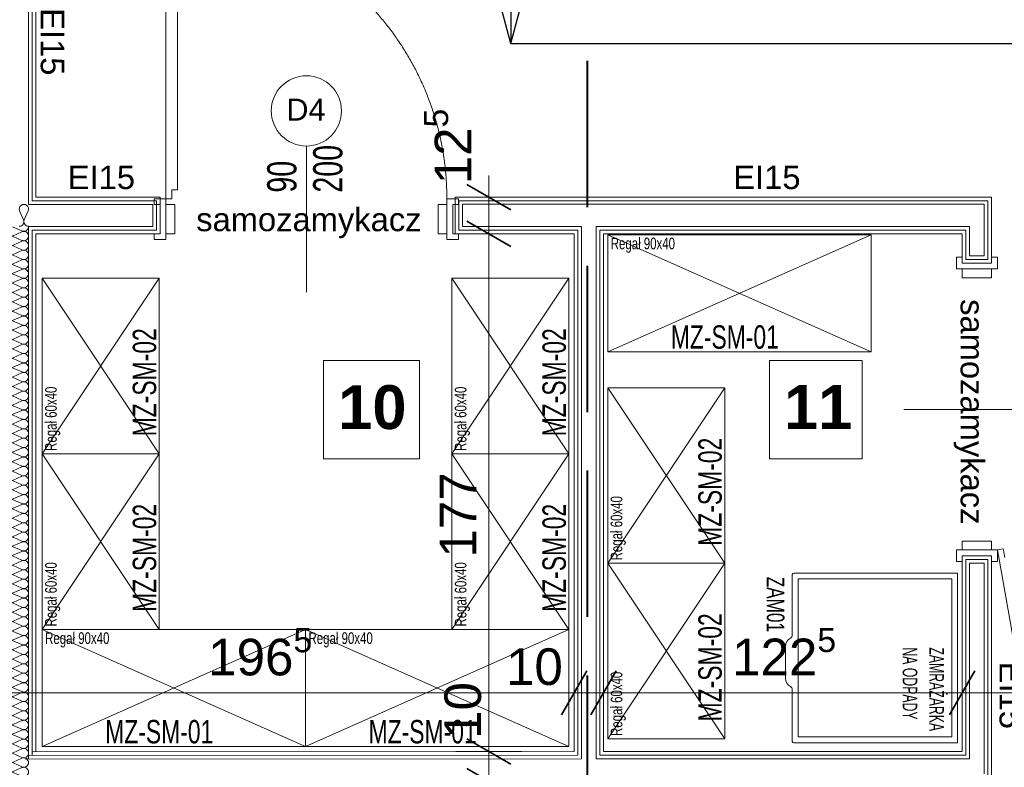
# Model space of a CAD drawing. Header units: millimetres. Extents: x 2016045 to 2079203, y -1576958 to -1542749.
# Tile 74 of 109: x 2035987 to 2039351, y -1558770 to -1556215. Entities that reach past the tile are written whole.
import ezdxf

# ---------------------------------------------------------------- set-up
doc = ezdxf.new("R2010")
doc.units = ezdxf.units.MM
doc.header["$MEASUREMENT"] = 0
doc.linetypes.add('Dashed', pattern=[5644.44, 2822.22, -2822.22])
doc.linetypes.add('Przerywana DŁUGA', pattern=[700, 500, -200])
for name, color, linetype, lineweight in [('Budowlane - Sciany Wew_Nr_pióra__251', 94, 'Continuous', 20), ('opis pomieszczeń_Nr_pióra__1', 7, 'Continuous', 0), ('opis pomieszczeń_Nr_pióra__7', 7, 'Continuous', 13), ('p.poz._Nr_pióra__16', 1, 'Continuous', 5), ('PRZEKROJE PARTER_Nr_pióra__5', 7, 'Continuous', 40), ('Wymiarowanie_Nr_pióra__1', 7, 'Continuous', 0), ('znaczniki drzwi_Nr_pióra__1', 7, 'Continuous', 0), ('znaczniki drzwi_Nr_pióra__7', 7, 'Continuous', 13), ('Ściany_Nr_pióra__51', 5, 'Continuous', 13), ('Ślusarka_okienna_Nr_pióra__1', 7, 'Continuous', 0), ('Ślusarka_okienna_Nr_pióra__7', 7, 'Continuous', 13)]:
    doc.layers.add(name, color=color, linetype=linetype, lineweight=lineweight)
for name, color, linetype in [('EWAKUACJA', 7, 'Continuous'), ('PRZEKROJE PARTER', 7, 'Continuous'), ('Wymiarowanie', 7, 'Continuous')]:
    doc.layers.add(name, color=color, linetype=linetype)
for name, color, linetype, lineweight, true_color in [('EWAKUACJA_Nr_pióra__105', 7, 'Continuous', 25, 0xa40f02), ('Gastronomia PKN ORLEN_Nr_pióra__11', 7, 'Continuous', 5, 0x6d6d6d), ('Gastronomia PKN ORLEN_Nr_pióra__12', 7, 'Continuous', 5, 0x9f9f9f), ('Indeksy_urządzeń_gastronomicznych_Nr_pióra__11', 7, 'Continuous', 5, 0x6d6d6d), ('Linie PT_Nr_pióra__13', 7, 'Continuous', 5, 0xb6b6b6), ('MEBLE PKN_Nr_pióra__11', 7, 'Continuous', 5, 0x6d6d6d), ('MEBLE PKN_Nr_pióra__12', 7, 'Continuous', 5, 0x9f9f9f), ('Wymiarowanie_Nr_pióra__3', 7, 'Continuous', 35, 0x008200), ('Ślusarka_okienna_Nr_pióra__30', 7, 'Continuous', 13, 0x0322fc)]:
    doc.layers.add(name, color=color, linetype=linetype, lineweight=lineweight, true_color=true_color)
doc.styles.add('GENERATED_STYLE_1', font='arial.ttf')
doc.styles.add('GENERATED_STYLE_4', font='arial.ttf')
doc.dimstyles.new('GENERATED_STYLE__1', dxfattribs={"dimtxt": 125, "dimasz": 114, "dimexe": 0.18, "dimexo": 0, "dimgap": 0.09, "dimtad": 1, "dimtih": 1, "dimtoh": 1, "dimdec": 0, "dimlfac": 0.1, "dimzin": 0, "dimdsep": 46, "dimtxsty": 'GENERATED_STYLE_1', "dimblk": 'ARROWHEAD_2', "dimblk1": 'ARROWHEAD_2', "dimblk2": 'ARROWHEAD_2', "dimcen": 0.09, "dimclrd": 7, "dimclre": 7, "dimclrt": 7, "dimadec": 4, "dimazin": 0, "dimtfac": 1, "dimtdec": 4, "dimtmove": 0, "dimatfit": 3, "dimfxl": 0, "dimtolj": 1, "dimtzin": 0, "dimarcsym": 0})
doc.dimstyles.new('GENERATED_STYLE__2', dxfattribs={"dimtxt": 125, "dimasz": 114, "dimexe": 0.18, "dimexo": 0, "dimgap": 0.09, "dimtad": 1, "dimdec": 0, "dimlfac": 0.1, "dimzin": 0, "dimdsep": 46, "dimtxsty": 'GENERATED_STYLE_1', "dimblk": 'ARROWHEAD_2', "dimblk1": 'ARROWHEAD_2', "dimblk2": 'ARROWHEAD_2', "dimcen": 0.09, "dimclrd": 7, "dimclre": 7, "dimclrt": 7, "dimadec": 4, "dimazin": 0, "dimtfac": 1, "dimtdec": 4, "dimtmove": 2, "dimatfit": 3, "dimfxl": 0, "dimtolj": 1, "dimtzin": 0, "dimarcsym": 0})
doc.dimstyles.new('GENERATED_STYLE__3', dxfattribs={"dimtxt": 125, "dimasz": 114, "dimexe": 0.18, "dimexo": 0, "dimgap": 0.09, "dimtad": 1, "dimdec": 0, "dimlfac": 0.1, "dimzin": 0, "dimdsep": 46, "dimtxsty": 'GENERATED_STYLE_1', "dimblk": 'ARROWHEAD_2', "dimblk1": 'ARROWHEAD_2', "dimblk2": 'ARROWHEAD_2', "dimcen": 0.09, "dimclrd": 7, "dimclre": 7, "dimclrt": 7, "dimadec": 4, "dimazin": 0, "dimtfac": 1, "dimtdec": 4, "dimtmove": 0, "dimatfit": 3, "dimfxl": 0, "dimtolj": 1, "dimtzin": 0, "dimarcsym": 0})

# ---------------------------------------------------------------- blocks, each defined once
blk = doc.blocks.new('Izolacja cieplna 18_15')
at = {"layer": 'Linie PT_Nr_pióra__13', "linetype": 'Continuous'}
for p, q in [((1.3, 52.7), (14.7, 22.3)), ((17.4, 22.3), (30.8, 52.7)), ((33.5, 52.7), (46.8, 22.3)), ((49.5, 22.3), (62.9, 52.7)), ((65.6, 52.7), (79, 22.3)), ((81.7, 22.3), (95, 52.7)), ((97.7, 52.7), (111.1, 22.3)), ((113.8, 22.3), (127.2, 52.7)), ((129.9, 52.7), (143.2, 22.3)), ((145.9, 22.3), (159.3, 52.7)), ((162, 52.7), (175.4, 22.3)), ((178.1, 22.3), (191.4, 52.7)), ((194.1, 52.7), (207.5, 22.3)), ((210.2, 22.3), (223.5, 52.7)), ((226.2, 52.7), (239.6, 22.3)), ((242.3, 22.3), (255.7, 52.7)), ((258.4, 52.7), (271.7, 22.3)), ((274.4, 22.3), (287.8, 52.7)), ((290.5, 52.7), (303.9, 22.3)), ((306.6, 22.3), (319.9, 52.7)), ((322.6, 52.7), (336, 22.3)), ((338.7, 22.3), (352.1, 52.7)), ((354.8, 52.7), (368.1, 22.3)), ((370.8, 22.3), (384.2, 52.7)), ((386.9, 52.7), (400.3, 22.3)), ((402.9, 22.3), (416.3, 52.7)), ((419, 52.7), (432.4, 22.3)), ((435.1, 22.3), (448.4, 52.7)), ((451.1, 52.7), (464.5, 22.3)), ((467.2, 22.3), (480.6, 52.7)), ((483.3, 52.7), (496.6, 22.3)), ((499.3, 22.3), (512.7, 52.7)), ((515.4, 52.7), (528.8, 22.3)), ((531.5, 22.3), (544.8, 52.7)), ((547.5, 52.7), (560.9, 22.3)), ((563.6, 22.3), (577, 52.7)), ((579.7, 52.7), (593, 22.3)), ((595.7, 22.3), (609.1, 52.7)), ((611.8, 52.7), (625.1, 22.3)), ((627.8, 22.3), (641.2, 52.7)), ((643.9, 52.7), (657.3, 22.3)), ((660, 22.3), (673.3, 52.7)), ((676, 52.7), (689.4, 22.3)), ((692.1, 22.3), (705.5, 52.7)), ((708.2, 52.7), (721.5, 22.3)), ((724.2, 22.3), (737.6, 52.7)), ((740.3, 52.7), (753.7, 22.3)), ((756.4, 22.3), (769.7, 52.7)), ((772.4, 52.7), (785.8, 22.3)), ((788.5, 22.3), (801.9, 52.7)), ((804.6, 52.7), (817.9, 22.3)), ((820.6, 22.3), (834, 52.7)), ((836.7, 52.7), (850, 22.3)), ((852.7, 22.3), (866.1, 52.7)), ((868.8, 52.7), (882.2, 22.3)), ((884.9, 22.3), (898.2, 52.7)), ((900.9, 52.7), (914.3, 22.3)), ((917, 22.3), (930.4, 52.7)), ((933.1, 52.7), (946.4, 22.3)), ((949.1, 22.3), (962.5, 52.7)), ((965.2, 52.7), (978.6, 22.3)), ((981.3, 22.3), (994.6, 52.7)), ((997.3, 52.7), (1010.7, 22.3)), ((1013.4, 22.3), (1026.7, 52.7)), ((1029.4, 52.7), (1042.8, 22.3)), ((1045.5, 22.3), (1058.9, 52.7)), ((1061.6, 52.7), (1074.9, 22.3)), ((1077.6, 22.3), (1091, 52.7)), ((1093.7, 52.7), (1107.1, 22.3)), ((1109.8, 22.3), (1123.1, 52.7)), ((1125.8, 52.7), (1139.2, 22.3)), ((1141.9, 22.3), (1155.3, 52.7)), ((1158, 52.7), (1171.3, 22.3)), ((1174, 22.3), (1187.4, 52.7)), ((1190.1, 52.7), (1203.5, 22.3)), ((1206.2, 22.3), (1219.5, 52.7)), ((1222.2, 52.7), (1235.6, 22.3)), ((1238.3, 22.3), (1251.6, 52.7)), ((1254.3, 52.7), (1267.7, 22.3)), ((1270.4, 22.3), (1283.8, 52.7)), ((1286.5, 52.7), (1299.8, 22.3)), ((1302.5, 22.3), (1315.9, 52.7)), ((1318.6, 52.7), (1332, 22.3)), ((1334.7, 22.3), (1348, 52.7)), ((1350.7, 52.7), (1364.1, 22.3)), ((1366.8, 22.3), (1380.2, 52.7)), ((1382.9, 52.7), (1396.2, 22.3)), ((1398.9, 22.3), (1412.3, 52.7)), ((1415, 52.7), (1428.3, 22.3)), ((1431, 22.3), (1444.4, 52.7)), ((1447.1, 52.7), (1460.5, 22.3)), ((1463.2, 22.3), (1476.5, 52.7)), ((1479.2, 52.7), (1492.6, 22.3)), ((1495.3, 22.3), (1508.7, 52.7)), ((1511.4, 52.7), (1524.7, 22.3)), ((1527.4, 22.3), (1540.8, 52.7)), ((1543.5, 52.7), (1556.9, 22.3)), ((1559.6, 22.3), (1572.9, 52.7)), ((1575.6, 52.7), (1589, 22.3)), ((1591.7, 22.3), (1605.1, 52.7)), ((1607.8, 52.7), (1621.1, 22.3)), ((1623.8, 22.3), (1637.2, 52.7)), ((1639.9, 52.7), (1653.2, 22.3)), ((1655.9, 22.3), (1669.3, 52.7)), ((1672, 52.7), (1685.4, 22.3)), ((1688.1, 22.3), (1701.4, 52.7)), ((1704.1, 52.7), (1717.5, 22.3)), ((1720.2, 22.3), (1733.6, 52.7)), ((1736.3, 52.7), (1749.6, 22.3)), ((1752.3, 22.3), (1765.7, 52.7)), ((1768.4, 52.7), (1781.8, 22.3)), ((1784.5, 22.3), (1797.8, 52.7)), ((1800.5, 52.7), (1813.9, 22.3)), ((1816.6, 22.3), (1829.9, 52.7)), ((1832.6, 52.7), (1846, 22.3)), ((1848.7, 22.3), (1862.1, 52.7)), ((1864.8, 52.7), (1878.1, 22.3)), ((1880.8, 22.3), (1894.2, 52.7)), ((1896.9, 52.7), (1910.3, 22.3)), ((1913, 22.3), (1926.3, 52.7)), ((1929, 52.7), (1942.4, 22.3)), ((1945.1, 22.3), (1958.5, 52.7)), ((1961.2, 52.7), (1974.5, 22.3)), ((1977.2, 22.3), (1990.6, 52.7)), ((1993.3, 52.7), (2006.7, 22.3)), ((2009.4, 22.3), (2022.7, 52.7)), ((2025.4, 52.7), (2038.8, 22.3)), ((2041.5, 22.3), (2054.8, 52.7)), ((2057.5, 52.7), (2070.9, 22.3)), ((2073.6, 22.3), (2087, 52.7)), ((2089.7, 52.7), (2103, 22.3)), ((2105.7, 22.3), (2119.1, 52.7)), ((2121.8, 52.7), (2135.2, 22.3)), ((2137.9, 22.3), (2151.2, 52.7)), ((2153.9, 52.7), (2167.3, 22.3)), ((2170, 22.3), (2183.4, 52.7)), ((2186.1, 52.7), (2199.4, 22.3)), ((2202.1, 22.3), (2215.5, 52.7)), ((2218.2, 52.7), (2231.6, 22.3)), ((2234.2, 22.3), (2247.6, 52.7))]:
    blk.add_line(p, q, dxfattribs=at)
for centre, start_param, end_param in [((16.1, 59.1), 4.299595, 8.266775), ((48.2, 59.1), 4.299595, 8.266775), ((80.3, 59.1), 4.299595, 8.266775), ((112.4, 59.1), 4.299595, 8.266775), ((144.6, 59.1), 4.299595, 8.266775), ((176.7, 59.1), 4.299595, 8.266775), ((208.8, 59.1), 4.299595, 8.266775), ((241, 59.1), 4.299595, 8.266775), ((273.1, 59.1), 4.299595, 8.266775), ((305.2, 59.1), 4.299595, 8.266775), ((337.3, 59.1), 4.299595, 8.266775), ((369.5, 59.1), 4.299595, 8.266775), ((401.6, 59.1), 4.299595, 8.266775), ((433.7, 59.1), 4.299595, 8.266775), ((465.9, 59.1), 4.299595, 8.266775), ((498, 59.1), 4.299595, 8.266775), ((530.1, 59.1), 4.299595, 8.266775), ((562.2, 59.1), 4.299595, 8.266775), ((594.4, 59.1), 4.299595, 8.266775), ((626.5, 59.1), 4.299595, 8.266775), ((658.6, 59.1), 4.299595, 8.266775), ((690.8, 59.1), 4.299595, 8.266775), ((722.9, 59.1), 4.299595, 8.266775), ((755, 59.1), 4.299595, 8.266775), ((787.1, 59.1), 4.299595, 8.266775), ((819.3, 59.1), 4.299595, 8.266775), ((851.4, 59.1), 4.299595, 8.266775), ((883.5, 59.1), 4.299595, 8.266775), ((915.6, 59.1), 4.299595, 8.266775), ((947.8, 59.1), 4.299595, 8.266775), ((979.9, 59.1), 4.299595, 8.266775), ((1012, 59.1), 4.299595, 8.266775), ((1044.2, 59.1), 4.299595, 8.266775), ((1076.3, 59.1), 4.299595, 8.266775), ((1108.4, 59.1), 4.299595, 8.266775), ((1140.5, 59.1), 4.299595, 8.266775), ((1172.7, 59.1), 4.299595, 8.266775), ((1204.8, 59.1), 4.299595, 8.266775), ((1236.9, 59.1), 4.299595, 8.266775), ((1269.1, 59.1), 4.299595, 8.266775), ((1301.2, 59.1), 4.299595, 8.266775), ((1333.3, 59.1), 4.299595, 8.266775), ((1365.4, 59.1), 4.299595, 8.266775), ((1397.6, 59.1), 4.299595, 8.266775), ((1429.7, 59.1), 4.299595, 8.266775), ((1461.8, 59.1), 4.299595, 8.266775), ((1494, 59.1), 4.299595, 8.266775), ((1526.1, 59.1), 4.299595, 8.266775), ((1558.2, 59.1), 4.299595, 8.266775), ((1590.3, 59.1), 4.299595, 8.266775), ((1622.5, 59.1), 4.299595, 8.266775), ((1654.6, 59.1), 4.299595, 8.266775), ((1686.7, 59.1), 4.299595, 8.266775), ((1718.9, 59.1), 4.299595, 8.266775), ((1751, 59.1), 4.299595, 8.266775), ((1783.1, 59.1), 4.299595, 8.266775), ((1815.2, 59.1), 4.299595, 8.266775), ((1847.4, 59.1), 4.299595, 8.266775), ((1879.5, 59.1), 4.299595, 8.266775), ((1911.6, 59.1), 4.299595, 8.266775), ((1943.7, 59.1), 4.299595, 8.266775), ((1975.9, 59.1), 4.299595, 8.266775), ((2008, 59.1), 4.299595, 8.266775), ((2040.1, 59.1), 4.299595, 8.266775), ((2072.3, 59.1), 4.299595, 8.266775), ((2104.4, 59.1), 4.299595, 8.266775), ((2136.5, 59.1), 4.299595, 8.266775), ((2168.6, 59.1), 4.299595, 8.266775), ((2200.8, 59.1), 4.299595, 8.266775), ((2232.9, 59.1), 4.299595, 8.266775), ((0, 16), 3.141593, 5.125182), ((32.1, 16), 1.158003, 3.141593), ((32.1, 16), 3.141593, 5.125182), ((64.3, 16), 1.158003, 3.141593), ((64.3, 16), 3.141593, 5.125182), ((96.4, 16), 1.158003, 3.141593), ((96.4, 16), 3.141593, 5.125182), ((128.5, 16), 1.158003, 3.141593), ((128.5, 16), 3.141593, 5.125182), ((160.6, 16), 1.158003, 3.141593), ((160.6, 16), 3.141593, 5.125182), ((192.8, 16), 1.158003, 3.141593), ((192.8, 16), 3.141593, 5.125182), ((224.9, 16), 1.158003, 3.141593), ((224.9, 16), 3.141593, 5.125182), ((257, 16), 1.158003, 3.141593), ((257, 16), 3.141593, 5.125182), ((289.2, 16), 1.158003, 3.141593), ((289.2, 16), 3.141593, 5.125182), ((321.3, 16), 1.158003, 3.141593), ((321.3, 16), 3.141593, 5.125182), ((353.4, 16), 1.158003, 3.141593), ((353.4, 16), 3.141593, 5.125182), ((385.5, 16), 1.158003, 3.141593), ((385.5, 16), 3.141593, 5.125182), ((417.7, 16), 1.158003, 3.141593), ((417.7, 16), 3.141593, 5.125182), ((449.8, 16), 1.158003, 3.141593), ((449.8, 16), 3.141593, 5.125182), ((481.9, 16), 1.158003, 3.141593), ((481.9, 16), 3.141593, 5.125182), ((514, 16), 1.158003, 3.141593), ((514, 16), 3.141593, 5.125182), ((546.2, 16), 1.158003, 3.141593), ((546.2, 16), 3.141593, 5.125182), ((578.3, 16), 1.158003, 3.141593), ((578.3, 16), 3.141593, 5.125182), ((610.4, 16), 1.158003, 3.141593), ((610.4, 16), 3.141593, 5.125182), ((642.6, 16), 1.158003, 3.141593), ((642.6, 16), 3.141593, 5.125182), ((674.7, 16), 1.158003, 3.141593), ((674.7, 16), 3.141593, 5.125182), ((706.8, 16), 1.158003, 3.141593), ((706.8, 16), 3.141593, 5.125182), ((738.9, 16), 1.158003, 3.141593), ((738.9, 16), 3.141593, 5.125182), ((771.1, 16), 1.158003, 3.141593), ((771.1, 16), 3.141593, 5.125182), ((803.2, 16), 1.158003, 3.141593), ((803.2, 16), 3.141593, 5.125182), ((835.3, 16), 1.158003, 3.141593), ((835.3, 16), 3.141593, 5.125182), ((867.5, 16), 1.158003, 3.141593), ((867.5, 16), 3.141593, 5.125182), ((899.6, 16), 1.158003, 3.141593), ((899.6, 16), 3.141593, 5.125182), ((931.7, 16), 1.158003, 3.141593), ((931.7, 16), 3.141593, 5.125182), ((963.8, 16), 1.158003, 3.141593), ((963.8, 16), 3.141593, 5.125182), ((996, 16), 1.158003, 3.141593), ((996, 16), 3.141593, 5.125182), ((1028.1, 16), 1.158003, 3.141593), ((1028.1, 16), 3.141593, 5.125182), ((1060.2, 16), 1.158003, 3.141593), ((1060.2, 16), 3.141593, 5.125182), ((1092.4, 16), 1.158003, 3.141593), ((1092.4, 16), 3.141593, 5.125182), ((1124.5, 16), 1.158003, 3.141593), ((1124.5, 16), 3.141593, 5.125182), ((1156.6, 16), 1.158003, 3.141593), ((1156.6, 16), 3.141593, 5.125182), ((1188.7, 16), 1.158003, 3.141593), ((1188.7, 16), 3.141593, 5.125182), ((1220.9, 16), 1.158003, 3.141593), ((1220.9, 16), 3.141593, 5.125182), ((1253, 16), 1.158003, 3.141593), ((1253, 16), 3.141593, 5.125182), ((1285.1, 16), 1.158003, 3.141593), ((1285.1, 16), 3.141593, 5.125182), ((1317.2, 16), 1.158003, 3.141593), ((1317.2, 16), 3.141593, 5.125182), ((1349.4, 16), 1.158003, 3.141593), ((1349.4, 16), 3.141593, 5.125182), ((1381.5, 16), 1.158003, 3.141593), ((1381.5, 16), 3.141593, 5.125182), ((1413.6, 16), 1.158003, 3.141593), ((1413.6, 16), 3.141593, 5.125182), ((1445.8, 16), 1.158003, 3.141593), ((1445.8, 16), 3.141593, 5.125182), ((1477.9, 16), 1.158003, 3.141593), ((1477.9, 16), 3.141593, 5.125182), ((1510, 16), 1.158003, 3.141593), ((1510, 16), 3.141593, 5.125182), ((1542.1, 16), 1.158003, 3.141593), ((1542.1, 16), 3.141593, 5.125182), ((1574.3, 16), 1.158003, 3.141593), ((1574.3, 16), 3.141593, 5.125182), ((1606.4, 16), 1.158003, 3.141593), ((1606.4, 16), 3.141593, 5.125182), ((1638.5, 16), 1.158003, 3.141593), ((1638.5, 16), 3.141593, 5.125182), ((1670.7, 16), 1.158003, 3.141593), ((1670.7, 16), 3.141593, 5.125182), ((1702.8, 16), 1.158003, 3.141593), ((1702.8, 16), 3.141593, 5.125182), ((1734.9, 16), 1.158003, 3.141593), ((1734.9, 16), 3.141593, 5.125182), ((1767, 16), 1.158003, 3.141593), ((1767, 16), 3.141593, 5.125182), ((1799.2, 16), 1.158003, 3.141593), ((1799.2, 16), 3.141593, 5.125182), ((1831.3, 16), 1.158003, 3.141593), ((1831.3, 16), 3.141593, 5.125182), ((1863.4, 16), 1.158003, 3.141593), ((1863.4, 16), 3.141593, 5.125182), ((1895.6, 16), 1.158003, 3.141593), ((1895.6, 16), 3.141593, 5.125182), ((1927.7, 16), 1.158003, 3.141593), ((1927.7, 16), 3.141593, 5.125182), ((1959.8, 16), 1.158003, 3.141593), ((1959.8, 16), 3.141593, 5.125182), ((1991.9, 16), 1.158003, 3.141593), ((1991.9, 16), 3.141593, 5.125182), ((2024.1, 16), 1.158003, 3.141593), ((2024.1, 16), 3.141593, 5.125182), ((2056.2, 16), 1.158003, 3.141593), ((2056.2, 16), 3.141593, 5.125182), ((2088.3, 16), 1.158003, 3.141593), ((2088.3, 16), 3.141593, 5.125182), ((2120.5, 16), 1.158003, 3.141593), ((2120.5, 16), 3.141593, 5.125182), ((2152.6, 16), 1.158003, 3.141593), ((2152.6, 16), 3.141593, 5.125182), ((2184.7, 16), 1.158003, 3.141593), ((2184.7, 16), 3.141593, 5.125182), ((2216.8, 16), 1.158003, 3.141593), ((2216.8, 16), 3.141593, 5.125182), ((2249, 16), 1.158003, 3.141593)]:
    blk.add_ellipse(centre, major_axis=(0, 16.1), ratio=0.992955, start_param=start_param, end_param=end_param, dxfattribs=at)
blk = doc.blocks.new('Izolacja cieplna 18_17')
at = {"layer": 'Linie PT_Nr_pióra__13', "linetype": 'Continuous'}
for p, q in [((1.3, 52.7), (14.7, 22.3)), ((17.4, 22.3), (30.7, 52.7))]:
    blk.add_line(p, q, dxfattribs=at)
for centre, start_param, end_param in [((16, 59.1), 4.299595, 8.266775), ((0, 16), 3.141593, 5.125182), ((32, 16), 1.158003, 3.141593)]:
    blk.add_ellipse(centre, major_axis=(0, 16), ratio=0.996322, start_param=start_param, end_param=end_param, dxfattribs=at)
blk = doc.blocks.new('Linia_3', base_point=(2037665.1, -1555495.9))
at = {"layer": 'EWAKUACJA_Nr_pióra__105', "linetype": 'Continuous'}
for p, q in [((2037665.1, -1555495.9), (2037665.1, -1556295.8)), ((2037665.1, -1556295.8), (2037540.1, -1555829.3)), ((2037665.1, -1556295.8), (2037790.1, -1555829.3))]:
    blk.add_line(p, q, dxfattribs=at)
blk = doc.blocks.new('Linia_4', base_point=(2037665.1, -1556295.8))
at = {"layer": 'EWAKUACJA_Nr_pióra__105', "linetype": 'Continuous'}
for p, q in [((2040204.5, -1556295.8), (2039738, -1556170.8)), ((2037665.1, -1556295.8), (2040204.5, -1556295.8)), ((2040204.5, -1556295.8), (2039738, -1556420.8))]:
    blk.add_line(p, q, dxfattribs=at)
blk = doc.blocks.new('*D98', base_point=(1682719.6, -1237567.4))
at = {"layer": 'Wymiarowanie_Nr_pióra__1', "linetype": 'Continuous'}
for p, q in [((2037589.9, -1556747.3), (2037589.9, -1556820.7)), ((2037477.4, -1556820.7), (2037702.4, -1556820.7)), ((2037589.9, -1556820.7), (2037589.9, -1556946.2)), ((2037477.4, -1556946.2), (2037702.4, -1556946.2))]:
    blk.add_line(p, q, dxfattribs=at)
at = {"layer": 'Wymiarowanie_Nr_pióra__3', "linetype": 'Continuous'}
for p, q in [((2037664.9, -1556864), (2037514.9, -1556777.4)), ((2037664.9, -1556989.5), (2037514.9, -1556902.9))]:
    blk.add_line(p, q, dxfattribs=at)
at = {"layer": 'Wymiarowanie_Nr_pióra__1', "insert": (2037566.3, -1556777.3), "char_height": 125, "attachment_point": 7, "rotation": 90, "style": 'GENERATED_STYLE_1'}
blk.add_mtext('\\A1;{\\fArial|b0|i0|c238|p38;12\\fArial|b0|i0|c238|p38;\\A1{\\H.66x;\\S5^  ;}}', dxfattribs=at)
blk = doc.blocks.new('ARROWHEAD_2')
at = {"color": 0, "linetype": 'Continuous', "lineweight": 0}
for p, q in [((-0.378, -0.655), (0.378, 0.655)), ((0, 0), (-1, 0))]:
    blk.add_line(p, q, dxfattribs=at)
blk = doc.blocks.new('*D99', base_point=(1682719.6, -1237567.4))
at = {"layer": 'Wymiarowanie_Nr_pióra__1', "linetype": 'Continuous'}
for p, q in [((2037477.4, -1556946.2), (2037702.4, -1556946.2)), ((2037589.9, -1556946.2), (2037589.9, -1558715.9))]:
    blk.add_line(p, q, dxfattribs=at)
at = {"layer": 'Wymiarowanie_Nr_pióra__3', "linetype": 'Continuous'}
for p, q in [((2037664.9, -1556989.5), (2037514.9, -1556902.9)), ((2037664.9, -1558759.2), (2037514.9, -1558672.6))]:
    blk.add_line(p, q, dxfattribs=at)
at = {"layer": 'Wymiarowanie_Nr_pióra__1', "char_height": 125, "attachment_point": 7, "rotation": 90, "style": 'GENERATED_STYLE_1'}
for s, insert in [('\\A1;{\\fArial|b0|i0|c238|p38;177}', (2037547.4, -1558052.9)), ('\\A1;{\\fArial|b0|i0|c238|p38;10}', (2037564.9, -1558672.5))]:
    blk.add_mtext(s, dxfattribs=dict(at, insert=insert))
blk = doc.blocks.new('*D100', base_point=(1682719.6, -1237567.4))
at = {"layer": 'Wymiarowanie_Nr_pióra__1', "linetype": 'Continuous'}
for p, q in [((2037589.9, -1556946.2), (2037589.9, -1558715.9)), ((2037477.4, -1558715.9), (2037702.4, -1558715.9)), ((2037589.9, -1558715.9), (2037589.9, -1558816.4)), ((2037477.4, -1558816.4), (2037702.4, -1558816.4))]:
    blk.add_line(p, q, dxfattribs=at)
at = {"layer": 'Wymiarowanie_Nr_pióra__3', "linetype": 'Continuous'}
for p, q in [((2037664.9, -1558759.2), (2037514.9, -1558672.6)), ((2037664.9, -1558859.7), (2037514.9, -1558773.1))]:
    blk.add_line(p, q, dxfattribs=at)
blk = doc.blocks.new('*D126', base_point=(1682719.6, -1237567.4))
at = {"layer": 'Wymiarowanie_Nr_pióra__1', "linetype": 'Continuous'}
for p, q in [((2044173.5, -1556060.9), (2043948.5, -1556060.9)), ((2044061, -1559800.9), (2044061, -1556060.9)), ((2044173.5, -1559800.9), (2043948.5, -1559800.9))]:
    blk.add_line(p, q, dxfattribs=at)
at = {"layer": 'Wymiarowanie_Nr_pióra__3', "linetype": 'Continuous'}
for p, q in [((2043986, -1556017.6), (2044136, -1556104.2)), ((2043986, -1559757.6), (2044136, -1559844.2))]:
    blk.add_line(p, q, dxfattribs=at)
at = {"layer": 'Wymiarowanie_Nr_pióra__1', "insert": (2044036, -1558073.2), "char_height": 125, "attachment_point": 7, "rotation": 90, "style": 'GENERATED_STYLE_1'}
blk.add_mtext('\\A1;{\\fArial|b0|i0|c238|p38;374}', dxfattribs=at)
blk = doc.blocks.new('*D143', base_point=(1682719.6, -1237567.4))
at = {"layer": 'Wymiarowanie_Nr_pióra__1', "linetype": 'Continuous'}
for p, q in [((2021278.9, -1556060.9), (2021053.9, -1556060.9)), ((2021166.4, -1559800.9), (2021166.4, -1556060.9)), ((2021278.9, -1559800.9), (2021053.9, -1559800.9))]:
    blk.add_line(p, q, dxfattribs=at)
at = {"layer": 'Wymiarowanie_Nr_pióra__3', "linetype": 'Continuous'}
for p, q in [((2021091.4, -1556017.6), (2021241.4, -1556104.2)), ((2021091.4, -1559757.6), (2021241.4, -1559844.2))]:
    blk.add_line(p, q, dxfattribs=at)
at = {"layer": 'Wymiarowanie_Nr_pióra__1', "insert": (2021141.4, -1558073.2), "char_height": 125, "attachment_point": 7, "rotation": 90, "style": 'GENERATED_STYLE_1'}
blk.add_mtext('\\A1;{\\fArial|b0|i0|c238|p38;374}', dxfattribs=at)
blk = doc.blocks.new('*D190', base_point=(1682719.6, -1237567.4))
at = {"layer": 'Wymiarowanie_Nr_pióra__1', "linetype": 'Continuous'}
for p, q in [((2035916.9, -1558627.3), (2035916.9, -1558402.3)), ((2037881.7, -1558627.3), (2037881.7, -1558402.3)), ((2035916.9, -1558514.8), (2037881.7, -1558514.8))]:
    blk.add_line(p, q, dxfattribs=at)
at = {"layer": 'Wymiarowanie_Nr_pióra__3', "linetype": 'Continuous'}
for p, q in [((2035960.2, -1558439.8), (2035873.6, -1558589.8)), ((2037925, -1558439.8), (2037838.4, -1558589.8))]:
    blk.add_line(p, q, dxfattribs=at)
at = {"layer": 'Wymiarowanie_Nr_pióra__1', "char_height": 125, "attachment_point": 7, "style": 'GENERATED_STYLE_1'}
for s, insert in [('\\A1;{\\fArial|b0|i0|c238|p38;196\\fArial|b0|i0|c238|p38;\\A1{\\H.66x;\\S5^  ;}}', (2036630.8, -1558491.9)), ('\\A1;{\\fArial|b0|i0|c238|p38;10}', (2037648.6, -1558489.8))]:
    blk.add_mtext(s, dxfattribs=dict(at, insert=insert))
blk = doc.blocks.new('*D191', base_point=(1682719.6, -1237567.4))
at = {"layer": 'Wymiarowanie_Nr_pióra__1', "linetype": 'Continuous'}
blk.add_line((2037881.7, -1558514.8), (2037981.7, -1558514.8), dxfattribs=at)
at = {"layer": 'Wymiarowanie_Nr_pióra__3', "linetype": 'Continuous'}
for p, q in [((2037925, -1558439.8), (2037838.4, -1558589.8)), ((2038025, -1558439.8), (2037938.4, -1558589.8))]:
    blk.add_line(p, q, dxfattribs=at)
blk = doc.blocks.new('*D192', base_point=(1682719.6, -1237567.4))
at = {"layer": 'Wymiarowanie_Nr_pióra__1', "linetype": 'Continuous'}
for p, q in [((2037981.7, -1558627.3), (2037981.7, -1558402.3)), ((2039207.9, -1558627.3), (2039207.9, -1558402.3)), ((2037881.7, -1558514.8), (2037981.7, -1558514.8)), ((2037981.7, -1558514.8), (2039207.9, -1558514.8))]:
    blk.add_line(p, q, dxfattribs=at)
at = {"layer": 'Wymiarowanie_Nr_pióra__3', "linetype": 'Continuous'}
for p, q in [((2038025, -1558439.8), (2037938.4, -1558589.8)), ((2039251.2, -1558439.8), (2039164.6, -1558589.8))]:
    blk.add_line(p, q, dxfattribs=at)
at = {"layer": 'Wymiarowanie_Nr_pióra__1', "insert": (2038421.2, -1558491.2), "char_height": 125, "attachment_point": 7, "style": 'GENERATED_STYLE_1'}
blk.add_mtext('\\A1;{\\fArial|b0|i0|c238|p38;122\\fArial|b0|i0|c238|p38;\\A1{\\H.66x;\\S5^  ;}}', dxfattribs=at)
blk = doc.blocks.new('*D193', base_point=(1682719.6, -1237567.4))
at = {"layer": 'Wymiarowanie_Nr_pióra__1', "linetype": 'Continuous'}
for p, q in [((2039207.9, -1558627.3), (2039207.9, -1558402.3)), ((2041101, -1558627.3), (2041101, -1558402.3)), ((2039207.9, -1558514.8), (2041101, -1558514.8)), ((2041101, -1558514.8), (2041174.4, -1558514.8))]:
    blk.add_line(p, q, dxfattribs=at)
at = {"layer": 'Wymiarowanie_Nr_pióra__3', "linetype": 'Continuous'}
for p, q in [((2039251.2, -1558439.8), (2039164.6, -1558589.8)), ((2041057.7, -1558589.8), (2041144.3, -1558439.8))]:
    blk.add_line(p, q, dxfattribs=at)
at = {"layer": 'Wymiarowanie_Nr_pióra__1', "insert": (2039980.9, -1558491.9), "char_height": 125, "attachment_point": 7, "style": 'GENERATED_STYLE_1'}
blk.add_mtext('\\A1;{\\fArial|b0|i0|c238|p38;189\\fArial|b0|i0|c238|p38;\\A1{\\H.66x;\\S5^  ;}}', dxfattribs=at)
blk = doc.blocks.new('Płaszczyzna odcinająca_1', base_point=(2037926.7, -1573130.6))
at = {"layer": 'PRZEKROJE PARTER_Nr_pióra__5', "linetype": 'Przerywana DŁUGA'}
blk.add_line((2037926.7, -1572955.6), (2037926.7, -1549573.1), dxfattribs=at)

msp = doc.modelspace()

# ---------------------------------------------------------------- linework, layer by layer
at = {"layer": 'Budowlane - Sciany Wew_Nr_pióra__251', "linetype": 'Continuous'}
for p, q in [((2036016.4, -1556845.9), (2036016.4, -1556020.9)), ((2036028.9, -1556833.4), (2036028.9, -1556008.4)), ((2036453.9, -1556833.4), (2036028.9, -1556833.4)), ((2036453.9, -1556933.9), (2036453.9, -1556833.4)), ((2039295.4, -1556833.2), (2037487.4, -1556833.2)), ((2037487.4, -1556833.2), (2037487.4, -1556933.7)), ((2039295.4, -1557033.9), (2039295.4, -1556833.2)), ((2036441.4, -1556845.9), (2036016.4, -1556845.9)), ((2036441.4, -1556921.5), (2036441.4, -1556845.9)), ((2039282.9, -1556845.7), (2037499.9, -1556845.7)), ((2037499.9, -1556845.7), (2037499.9, -1556921.2)), ((2039282.9, -1557021.4), (2039282.9, -1556845.7)), ((2036016.9, -1556922), (2036441.4, -1556921.5)), ((2036016.9, -1558741.4), (2036016.9, -1556922)), ((2036029.4, -1556934.4), (2036453.9, -1556933.9)), ((2036029.4, -1558728.9), (2036029.4, -1556934.4)), ((2037487.4, -1556933.7), (2037894.2, -1556933.9)), ((2037499.9, -1556921.2), (2037906.7, -1556921.4)), ((2037894.2, -1556933.9), (2037894.2, -1558728.4)), ((2037906.7, -1556921.4), (2037906.7, -1558740.9)), ((2037956.7, -1558740.9), (2037956.7, -1556921.4)), ((2037956.7, -1556921.4), (2039232.9, -1556921.4)), ((2037969.2, -1558728.4), (2037969.2, -1556933.9)), ((2037969.2, -1556933.9), (2039220.4, -1556933.9)), ((2039220.4, -1556933.9), (2039220.4, -1557033.9)), ((2039232.9, -1556921.4), (2039232.9, -1557021.4)), ((2039220.4, -1557033.9), (2039295.4, -1557033.9)), ((2039232.9, -1557021.4), (2039282.9, -1557021.4)), ((2039295.4, -1558058.9), (2039220.4, -1558058.9)), ((2039220.4, -1558058.9), (2039220.4, -1558728.4)), ((2039282.9, -1558071.4), (2039232.9, -1558071.4)), ((2039232.9, -1558071.4), (2039232.9, -1558740.9)), ((2039282.9, -1558791.4), (2039282.9, -1558071.4)), ((2039295.4, -1558803.9), (2039295.4, -1558058.9)), ((2037906.7, -1558740.9), (2036006.9, -1558741.4)), ((2037894.2, -1558728.4), (2036019.4, -1558728.9)), ((2039232.9, -1558740.9), (2037956.7, -1558740.9)), ((2039220.4, -1558728.4), (2037969.2, -1558728.4))]:
    msp.add_line(p, q, dxfattribs=at)
at = {"layer": 'Gastronomia PKN ORLEN_Nr_pióra__12', "linetype": 'Continuous'}
for p, q in [((2038626.8, -1558318.9), (2038626.8, -1558110.9)), ((2038631.8, -1558105.9), (2039191.8, -1558105.9)), ((2039191.8, -1558105.9), (2039191.8, -1558685.9)), ((2038646.8, -1558665.9), (2038646.8, -1558125.9)), ((2038646.8, -1558125.9), (2039171.8, -1558125.9)), ((2039171.8, -1558125.9), (2039171.8, -1558665.9)), ((2038603.6, -1558464.9), (2038603.6, -1558356.8)), ((2038626.8, -1558680.9), (2038626.8, -1558502.9)), ((2039191.8, -1558685.9), (2038631.8, -1558685.9)), ((2039171.8, -1558665.9), (2038646.8, -1558665.9))]:
    msp.add_line(p, q, dxfattribs=at)
for centre, radius, start, end in [((2038631.8, -1558110.9), 5, 90, 180), ((2038636.3, -1558356.8), 32.7, 117.8086, 180), ((2038616.1, -1558318.4), 10.7, 297.8086, 357.6884), ((2038634.3, -1558466.2), 30.7, 177.6884, 244.503), ((2038616.8, -1558502.9), 10, 0, 64.503), ((2038631.8, -1558680.9), 5, 180, 270)]:
    msp.add_arc(centre, radius, start, end, dxfattribs=at)
at = {"layer": 'MEBLE PKN_Nr_pióra__12', "linetype": 'Continuous'}
for p, q in [((2037996.4, -1556949.6), (2038896.4, -1557349.6)), ((2038896.4, -1556949.6), (2037996.4, -1557349.6)), ((2037996.4, -1556949.6), (2038896.4, -1556949.6)), ((2037996.4, -1557349.6), (2037996.4, -1556949.6)), ((2038896.4, -1556949.6), (2038896.4, -1557349.6)), ((2036063.6, -1557698.3), (2036463.6, -1557098.3)), ((2036063.6, -1557098.3), (2036463.6, -1557698.3)), ((2036063.6, -1558698.3), (2036063.6, -1557098.3)), ((2036063.6, -1557098.3), (2036463.6, -1557098.3)), ((2036463.6, -1557098.3), (2036463.6, -1558298.3)), ((2037463.6, -1557698.3), (2037863.6, -1557098.3)), ((2037463.6, -1557098.3), (2037863.6, -1557698.3)), ((2037463.6, -1558298.3), (2037463.6, -1557098.3)), ((2037463.6, -1557098.3), (2037863.6, -1557098.3)), ((2037863.6, -1557098.3), (2037863.6, -1558698.3)), ((2038896.4, -1557349.6), (2037996.4, -1557349.6)), ((2037996.4, -1557472.4), (2038396.4, -1558072.4)), ((2037996.4, -1558072.4), (2038396.4, -1557472.4)), ((2037996.4, -1558672.4), (2037996.4, -1557472.4)), ((2037996.4, -1557472.4), (2038396.4, -1557472.4)), ((2038396.4, -1557472.4), (2038396.4, -1558672.4)), ((2036063.6, -1558298.3), (2036463.6, -1557698.3)), ((2036063.6, -1557698.3), (2036463.6, -1558298.3)), ((2036463.6, -1557698.3), (2036063.6, -1557698.3)), ((2037463.6, -1558298.3), (2037863.6, -1557698.3)), ((2037463.6, -1557698.3), (2037863.6, -1558298.3)), ((2037863.6, -1557698.3), (2037463.6, -1557698.3)), ((2037996.4, -1558672.4), (2038396.4, -1558072.4)), ((2037996.4, -1558072.4), (2038396.4, -1558672.4)), ((2038396.4, -1558072.4), (2037996.4, -1558072.4)), ((2036063.6, -1558298.3), (2036963.6, -1558698.3)), ((2036963.6, -1558298.3), (2036063.6, -1558698.3)), ((2036063.6, -1558298.3), (2037863.6, -1558298.3)), ((2036963.6, -1558298.3), (2037863.6, -1558698.3)), ((2037863.6, -1558298.3), (2036963.6, -1558698.3)), ((2036963.6, -1558698.3), (2036963.6, -1558298.3)), ((2038396.4, -1558672.4), (2037996.4, -1558672.4)), ((2037863.6, -1558698.3), (2036063.6, -1558698.3))]:
    msp.add_line(p, q, dxfattribs=at)
at = {"layer": 'opis pomieszczeń_Nr_pióra__1', "linetype": 'Continuous', "flags": 128}
for points in [[(2037025.4, -1557379.2), (2037353, -1557379.2), (2037353, -1557714.9), (2037025.4, -1557714.9)], [(2038548.7, -1557379.2), (2038865.4, -1557379.2), (2038865.4, -1557714.9), (2038548.7, -1557714.9)]]:
    msp.add_lwpolyline(points, close=True, dxfattribs=at)
at = {"layer": 'znaczniki drzwi_Nr_pióra__1', "linetype": 'Continuous'}
msp.add_circle((2036966.4, -1556526.4), 120, dxfattribs=at)
at = {"layer": 'Ściany_Nr_pióra__51', "linetype": 'Continuous'}
for p, q in [((2036041.4, -1556820.9), (2036041.4, -1555995.9)), ((2036466.4, -1556820.9), (2036041.4, -1556820.9)), ((2036466.4, -1556946.4), (2036466.4, -1556820.9)), ((2039307.9, -1556820.7), (2037474.9, -1556820.7)), ((2037474.9, -1556820.7), (2037474.9, -1556946.2)), ((2039307.9, -1557046.4), (2039307.9, -1556820.7)), ((2036041.9, -1556946.9), (2036466.4, -1556946.4)), ((2036041.9, -1558716.4), (2036041.9, -1556946.9)), ((2037474.9, -1556946.2), (2037881.7, -1556946.4)), ((2037881.7, -1556946.4), (2037881.7, -1558715.9)), ((2037981.7, -1558715.9), (2037981.7, -1556946.2)), ((2037981.7, -1556946.2), (2039207.9, -1556946.2)), ((2039207.9, -1556946.2), (2039207.9, -1557046.4)), ((2039207.9, -1557046.4), (2039307.9, -1557046.4)), ((2039307.9, -1558046.4), (2039207.9, -1558046.4)), ((2039207.9, -1558046.4), (2039207.9, -1558715.9)), ((2039307.9, -1558816.4), (2039307.9, -1558046.4)), ((2037881.7, -1558715.9), (2036031.9, -1558716.4)), ((2039207.9, -1558715.9), (2037981.7, -1558715.9))]:
    msp.add_line(p, q, dxfattribs=at)
at = {"layer": 'Ślusarka_okienna_Nr_pióra__1', "linetype": 'Continuous'}
for p, q in [((2036966.4, -1556646.4), (2036966.4, -1557146.4)), ((2039507.9, -1557546.4), (2039007.9, -1557546.4))]:
    msp.add_line(p, q, dxfattribs=at)
at = {"layer": 'Ślusarka_okienna_Nr_pióra__1', "linetype": 'Dashed'}
for centre, start in [((2036486.4, -1556826.4), 0), ((2039327.9, -1558026.4), 270)]:
    msp.add_arc(centre, 960, start, 90, dxfattribs=at)
at = {"layer": 'Ślusarka_okienna_Nr_pióra__30', "linetype": 'Continuous'}
for p, q in [((2036486.4, -1555866.4), (2036486.4, -1556966.4)), ((2036526.4, -1556796.4), (2036526.4, -1555896.4)), ((2036506.4, -1556826.4), (2036506.4, -1556796.4)), ((2036506.4, -1556796.4), (2036526.4, -1556796.4)), ((2036446.4, -1556846.4), (2036446.4, -1556826.4)), ((2036446.4, -1556826.4), (2036506.4, -1556826.4)), ((2037486.4, -1556826.4), (2037446.4, -1556826.4)), ((2037446.4, -1556826.4), (2037446.4, -1556966.4)), ((2037486.4, -1556846.4), (2037486.4, -1556826.4)), ((2036466.4, -1556846.4), (2036446.4, -1556846.4)), ((2036486.4, -1556846.4), (2036516.4, -1556846.4)), ((2036516.4, -1556846.4), (2036516.4, -1556946.4)), ((2037446.4, -1556846.4), (2037416.4, -1556846.4)), ((2037416.4, -1556846.4), (2037416.4, -1556946.4)), ((2037466.4, -1556946.4), (2037466.4, -1556846.4)), ((2037466.4, -1556846.4), (2037486.4, -1556846.4)), ((2036446.4, -1556946.4), (2036466.4, -1556946.4)), ((2036446.4, -1556966.4), (2036446.4, -1556946.4)), ((2036486.4, -1556966.4), (2036446.4, -1556966.4)), ((2036516.4, -1556946.4), (2036486.4, -1556946.4)), ((2037416.4, -1556946.4), (2037446.4, -1556946.4)), ((2037446.4, -1556966.4), (2037486.4, -1556966.4)), ((2037486.4, -1556946.4), (2037466.4, -1556946.4)), ((2037486.4, -1556966.4), (2037486.4, -1556946.4)), ((2039187.9, -1557066.4), (2039187.9, -1557026.4)), ((2039187.9, -1557026.4), (2039207.9, -1557026.4)), ((2039307.9, -1557026.4), (2039327.9, -1557026.4)), ((2039327.9, -1557026.4), (2039327.9, -1557066.4)), ((2039327.9, -1557066.4), (2039187.9, -1557066.4)), ((2039207.9, -1557096.4), (2039207.9, -1557066.4)), ((2039307.9, -1557066.4), (2039307.9, -1557096.4)), ((2039307.9, -1557096.4), (2039207.9, -1557096.4)), ((2039307.9, -1557996.4), (2039207.9, -1557996.4)), ((2039207.9, -1557996.4), (2039207.9, -1558026.4)), ((2039307.9, -1558026.4), (2039307.9, -1557996.4)), ((2039327.9, -1558026.4), (2039187.9, -1558026.4)), ((2039187.9, -1558026.4), (2039187.9, -1558066.4)), ((2039327.9, -1558026.4), (2039347.6, -1558022.9)), ((2039327.9, -1558066.4), (2039327.9, -1558026.4)), ((2039494.6, -1558971.8), (2039327.9, -1558026.4)), ((2039347.6, -1558022.9), (2039352.8, -1558052.5)), ((2039187.9, -1558066.4), (2039207.9, -1558066.4)), ((2039307.9, -1558066.4), (2039327.9, -1558066.4))]:
    msp.add_line(p, q, dxfattribs=at)

# ---------------------------------------------------------------- block references
at = {"layer": 'EWAKUACJA', "color": 14, "linetype": 'Continuous', "lineweight": 25, "true_color": 0xa40f02}
for name, p in [('Linia_3', (2037665.1, -1555495.9)), ('Linia_4', (2037665.1, -1556295.8))]:
    msp.add_blockref(name, p, dxfattribs=at)
at = {"layer": 'Linie PT_Nr_pióra__13', "linetype": 'Continuous', "xscale": -1, "zscale": 1000}
msp.add_blockref('Izolacja cieplna 18_17', (2036017, -1556920.9), dxfattribs=at)
at = {"layer": 'Linie PT_Nr_pióra__13', "linetype": 'Continuous', "xscale": -1, "zscale": 1000, "rotation": 90}
msp.add_blockref('Izolacja cieplna 18_15', (2036016.8, -1556922), dxfattribs=at)
at = {"layer": 'PRZEKROJE PARTER'}
msp.add_blockref('Płaszczyzna odcinająca_1', (2037926.7, -1573130.6), dxfattribs=at)

# ---------------------------------------------------------------- texts
at = {"layer": 'Gastronomia PKN ORLEN_Nr_pióra__11', "linetype": 'Continuous', "char_height": 50, "attachment_point": 7, "rotation": 270, "style": 'GENERATED_STYLE_1'}
for s, insert in [('\\A1;{\\W0.600000x;\\fArial|b0|i0|c238|p38;NA ODPADY}', (2039003.4, -1558359.6)), ('\\A1;{\\W0.600000x;\\fArial|b0|i0|c238|p38;ZAMRAŻARKA}', (2039094.9, -1558359.6))]:
    msp.add_mtext(s, dxfattribs=dict(at, insert=insert))
at = {"layer": 'Indeksy_urządzeń_gastronomicznych_Nr_pióra__11', "linetype": 'Continuous', "insert": (2038539, -1558118.1), "char_height": 60, "attachment_point": 7, "rotation": 270, "style": 'GENERATED_STYLE_1'}
msp.add_mtext('\\A1;{\\W0.700000x;\\fArial|b0|i0|c238|p38;ZAM01}', dxfattribs=at)
at = {"layer": 'MEBLE PKN_Nr_pióra__11', "linetype": 'Continuous', "attachment_point": 7, "style": 'GENERATED_STYLE_1'}
for s, insert, char_height in [('\\A1;{\\W0.700000x;\\fArial|b0|i0|c238|p38;Regał 90x40}', (2038006.4, -1557011.5), 40), ('\\A1;{\\W0.700000x;\\fArial|b0|i0|c238|p38;MZ-SM-01}', (2038211.6, -1557340.2), 80), ('\\A1;{\\W0.700000x;\\fArial|b0|i0|c238|p38;Regał 90x40}', (2036073.6, -1558360.2), 40), ('\\A1;{\\W0.700000x;\\fArial|b0|i0|c238|p38;Regał 90x40}', (2036973.6, -1558360.2), 40), ('\\A1;{\\W0.700000x;\\fArial|b0|i0|c238|p38;MZ-SM-01}', (2036278.9, -1558688.9), 80), ('\\A1;{\\W0.700000x;\\fArial|b0|i0|c238|p38;MZ-SM-01}', (2037178.9, -1558688.9), 80)]:
    msp.add_mtext(s, dxfattribs=dict(at, insert=insert, char_height=char_height))
at = {"layer": 'MEBLE PKN_Nr_pióra__11', "linetype": 'Continuous', "attachment_point": 7, "rotation": 90, "style": 'GENERATED_STYLE_1'}
for s, insert, char_height in [('\\A1;{\\W0.700000x;\\fArial|b0|i0|c238|p38;MZ-SM-02}', (2036454.2, -1557638.5), 80), ('\\A1;{\\W0.700000x;\\fArial|b0|i0|c238|p38;MZ-SM-02}', (2037854.2, -1557638.5), 80), ('\\A1;{\\W0.700000x;\\fArial|b0|i0|c238|p38;Regał 60x40}', (2036125.4, -1557688.3), 40), ('\\A1;{\\W0.700000x;\\fArial|b0|i0|c238|p38;Regał 60x40}', (2037525.4, -1557688.3), 40), ('\\A1;{\\W0.700000x;\\fArial|b0|i0|c238|p38;MZ-SM-02}', (2038386.9, -1558012.6), 80), ('\\A1;{\\W0.700000x;\\fArial|b0|i0|c238|p38;Regał 60x40}', (2038058.2, -1558062.4), 40), ('\\A1;{\\W0.700000x;\\fArial|b0|i0|c238|p38;MZ-SM-02}', (2036454.2, -1558238.5), 80), ('\\A1;{\\W0.700000x;\\fArial|b0|i0|c238|p38;MZ-SM-02}', (2037854.2, -1558238.5), 80), ('\\A1;{\\W0.700000x;\\fArial|b0|i0|c238|p38;Regał 60x40}', (2036125.4, -1558288.3), 40), ('\\A1;{\\W0.700000x;\\fArial|b0|i0|c238|p38;Regał 60x40}', (2037525.4, -1558288.3), 40), ('\\A1;{\\W0.700000x;\\fArial|b0|i0|c238|p38;MZ-SM-02}', (2038386.9, -1558612.6), 80), ('\\A1;{\\W0.700000x;\\fArial|b0|i0|c238|p38;Regał 60x40}', (2038058.2, -1558662.4), 40)]:
    msp.add_mtext(s, dxfattribs=dict(at, insert=insert, char_height=char_height))
at = {"layer": 'opis pomieszczeń_Nr_pióra__7', "linetype": 'Continuous', "char_height": 150, "attachment_point": 7, "style": 'GENERATED_STYLE_4'}
for s, insert in [('\\A1;{\\fArial|b1|i0|c238|p38;10}', (2037075.4, -1557615.9)), ('\\A1;{\\fArial|b1|i0|c238|p38;11}', (2038598.7, -1557613.5))]:
    msp.add_mtext(s, dxfattribs=dict(at, insert=insert))
at = {"layer": 'p.poz._Nr_pióra__16', "linetype": 'Continuous', "char_height": 80, "attachment_point": 7, "rotation": 270, "style": 'GENERATED_STYLE_1'}
for s, insert in [('\\A1;{\\fArial|b0|i0|c238|p38;EI15}', (2036057.5, -1556175.3)), ('\\A1;{\\fArial|b0|i0|c238|p38;samozamykacz}', (2039178.1, -1557169.7)), ('\\A1;{\\fArial|b0|i0|c238|p38;EI15}', (2039334, -1558408.6))]:
    msp.add_mtext(s, dxfattribs=dict(at, insert=insert))
at = {"layer": 'p.poz._Nr_pióra__16', "linetype": 'Continuous', "char_height": 80, "attachment_point": 7, "style": 'GENERATED_STYLE_1'}
for s, insert in [('\\A1;{\\fArial|b0|i0|c238|p38;EI15}', (2036150.9, -1556794.8)), ('\\A1;{\\fArial|b0|i0|c238|p38;EI15}', (2038425.1, -1556794.6)), ('\\A1;{\\fArial|b0|i0|c238|p38;samozamykacz}', (2036589.8, -1556961.6))]:
    msp.add_mtext(s, dxfattribs=dict(at, insert=insert))
at = {"layer": 'znaczniki drzwi_Nr_pióra__7', "linetype": 'Continuous', "insert": (2037031.9, -1556559.6), "char_height": 75, "attachment_point": 9, "style": 'GENERATED_STYLE_1'}
msp.add_mtext('\\A1;{\\fArial|b0|i0|c238|p38;D4}', dxfattribs=at)
at = {"layer": 'Ślusarka_okienna_Nr_pióra__7', "linetype": 'Continuous', "char_height": 100, "attachment_point": 7, "rotation": 90, "style": 'GENERATED_STYLE_1'}
for s, insert in [('\\A1;{\\W0.700000x;\\fArial|b0|i0|c238|p38;200}', (2037090.9, -1556805.8)), ('\\A1;{\\W0.700000x;\\fArial|b0|i0|c238|p38;90}', (2036933.8, -1556805.8))]:
    msp.add_mtext(s, dxfattribs=dict(at, insert=insert))

# ---------------------------------------------------------------- dimensions: what is measured, and where the dimension line sits
at = {"layer": 'Wymiarowanie', "linetype": 'Continuous'}
for base, p1, p2, angle, dimstyle, picture, middle in [((2044061, -1556060.9), (2020876.3, -1559800.9), (2020826.3, -1556060.9), 90, 'GENERATED_STYLE__3', '*D126', (2043973.5, -1557930.9)), ((2021166.4, -1556060.9), (2044226, -1559800.9), (2020826.3, -1556060.9), 90, 'GENERATED_STYLE__3', '*D143', (2021078.9, -1557930.9)), ((2037589.9, -1556946.2), (2038381.4, -1556820.7), (2037981.7, -1556946.2), 270, 'GENERATED_STYLE__3', '*D98', (2037502.4, -1556557.3)), ((2037589.9, -1558715.9), (2037981.7, -1556946.2), (2037981.7, -1558715.9), 270, 'GENERATED_STYLE__2', '*D99', (2037484.9, -1557910.7)), ((2037589.9, -1558816.4), (2037981.7, -1558715.9), (2039307.9, -1558816.4), 270, 'GENERATED_STYLE__3', '*D100', (2037502.4, -1558577.7))]:
    dim = msp.add_linear_dim(base=base, p1=p1, p2=p2, angle=angle, dimstyle=dimstyle, dxfattribs=at)
    dim.commit()
    dim.dimension.update_dxf_attribs({"geometry": picture, "text_midpoint": middle, "dimtype": 160, "text_rotation": 90})
for base, p1, p2, picture, middle in [((2037881.7, -1558514.8), (2035916.9, -1559095.9), (2037881.7, -1558715.9), '*D190', (2036898.3, -1558427.3)), ((2039207.9, -1558514.8), (2037981.7, -1558715.9), (2039207.9, -1558715.9), '*D192', (2038688.7, -1558427.3)), ((2041101, -1558514.8), (2039207.9, -1558715.9), (2041101, -1558151), '*D193', (2040248.3, -1558427.3)), ((2037981.7, -1558514.8), (2037881.7, -1558715.9), (2037981.7, -1558715.9), '*D191', (2037743.5, -1558427.3))]:
    dim = msp.add_linear_dim(base=base, p1=p1, p2=p2, dimstyle='GENERATED_STYLE__1', dxfattribs=at)
    dim.commit()
    dim.dimension.update_dxf_attribs({"geometry": picture, "text_midpoint": middle, "dimtype": 160})

doc.saveas('drawing.dxf')
